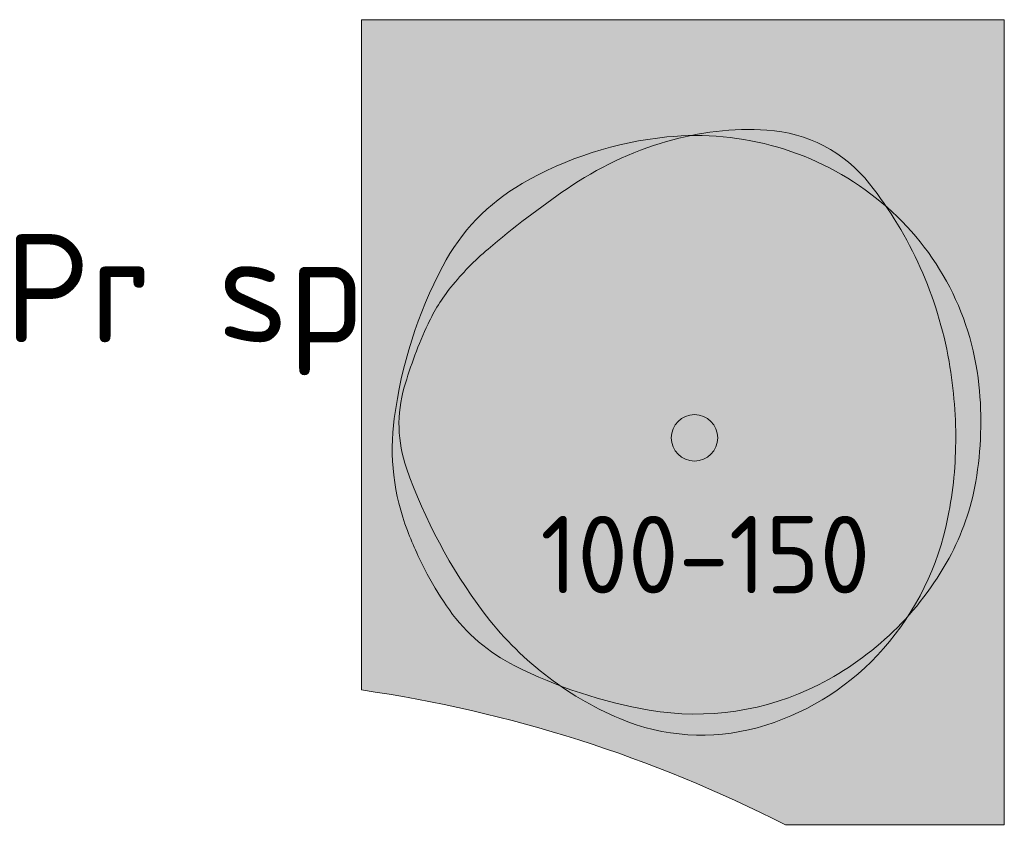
# Model space of a CAD drawing. Header units: metres. Extents: x 167415 to 168367, y 462435 to 462930.
# Tile 142 of 146: x 167899.14 to 167905.5, y 462702.96 to 462708.16. Entities that reach past the tile are written whole.
import ezdxf
from ezdxf.enums import TextEntityAlignment as Align

# ---------------------------------------------------------------- set-up
doc = ezdxf.new("R2010")
doc.units = ezdxf.units.M
doc.header["$LTSCALE"] = 0.2
for name, color, linetype, lineweight in [('N-PV-GR-BOOM-afmeting', 90, 'Continuous', 25), ('N-PV-GR-BOOM-GROND-S', 90, 'Continuous', 20), ('N_WE_GR_GRAS_WRM_RVA kruidenmengsel 2_B102-A', 141, 'Continuous', 18), ('N_WE_GR_GRAS_WRM_RVA kruidenmengsel 2_B102-G', 141, 'Continuous', 18)]:
    doc.layers.add(name, color=color, linetype=linetype, lineweight=lineweight)
doc.styles.add('NLCS-ISO-M200-T25', font='NLCS-ISO.ttf', dxfattribs={"height": 0.5})
doc.styles.add('NLCS-ISO-M200-T35', font='NLCS-ISO.ttf', dxfattribs={"height": 0.7})

# ---------------------------------------------------------------- blocks, each defined once
blk = doc.blocks.new('*U147')
blk.add_circle((0, 0), 0.15)
at = {"linetype": 'Continuous'}
for centre, radius, start, end in [((0.3543, 0.095), 1.8955, 86.58911, 106.36827), ((0.4127, 1.076), 0.9127, 38.20985, 86.5855), ((0.0581, -0.3918), 2.3463, 95.77431, 119.94779), ((0.4587, -0.2604), 2.2659, 106.36887, 124.44775), ((0.0104, 0.0794), 1.8726, 51.53933, 95.77345), ((-0.4509, 0.4917), 1.3267, 119.94747, 152.28452), ((2.7271, -3.5677), 6.2764, 124.44579, 130.30315), ((-0.895, 0.0465), 2.5771, 9.98315, 38.20995), ((0.0719, 0.1568), 1.7739, 6.02226, 51.53932), ((-0.1672, -0.1554), 1.8019, 130.30051, 141.24542), ((0.9913, -0.2659), 2.9557, 152.28514, 172.40039), ((-0.6609, 0.2409), 1.1688, 141.24437, 154.99062), ((0.8653, -0.471), 2.8529, 154.99236, 163.77852), ((-1.1857, -0.0046), 2.8722, 358.88831, 9.98335), ((-1.0541, 0.0874), 0.8539, 163.77968, 199.38278), ((-0.4294, 0.1039), 2.2779, 350.23007, 6.02322), ((-0.4767, -0.0701), 1.4748, 172.39963, 201.02847), ((-0.8376, -0.0114), 2.524, 347.04926, 358.8877), ((1.4069, 0.9532), 3.4628, 199.38194, 216.84656), ((0.241, -0.0116), 1.5977, 331.34738, 350.23032), ((0.5858, 0.3381), 2.613, 201.02354, 207.82164), ((-0.1279, -0.1746), 1.7958, 316.76218, 347.04987), ((-0.0964, 0.1728), 1.9821, 296.88013, 331.34799), ((0.0466, 0.0535), 2.0032, 207.82036, 215.58051), ((-0.6433, -0.44), 1.155, 215.58514, 243.38008), ((0.3557, 0.1655), 2.1492, 216.84673, 247.04623), ((-0.0394, -0.2578), 1.6744, 285.36856, 316.76312), ((0.2445, 1.3319), 3.1368, 243.38438, 260.14679), ((0.0075, -0.0323), 1.7522, 260.14572, 296.88071), ((0.0455, -0.567), 1.3537, 247.04717, 285.3699)]:
    blk.add_arc(centre, radius, start, end, dxfattribs=at)
at = {"style": 'NLCS-ISO-M200-T35'}
blk.add_attdef('#._SOORT_TYPE', text='', height=0.7, dxfattribs=at).set_placement((-4.453, 0.4053), align=Align.BOTTOM_LEFT)

msp = doc.modelspace()

# ---------------------------------------------------------------- hatches: boundary and pattern name
at = {"layer": 'N_WE_GR_GRAS_WRM_RVA kruidenmengsel 2_B102-A', "transparency": 33554687}
h = msp.add_hatch(color=256, dxfattribs=at)
h.dxf.hatch_style = 1
edge = h.paths.add_edge_path()
edge.add_line((167905.4954, 462708.1612), (167901.3454, 462708.1612))
edge.add_line((167901.3454, 462708.1612), (167901.3454, 462703.8328))
edge.add_arc((167900.082, 462695.1345), 8.7897, 62.92908, 81.7356, ccw=False)
edge.add_line((167904.0821, 462702.9612), (167905.4954, 462702.9612))
edge.add_line((167905.4954, 462702.9612), (167905.4954, 462708.1612))

# ---------------------------------------------------------------- linework, layer by layer
at = {"layer": 'N_WE_GR_GRAS_WRM_RVA kruidenmengsel 2_B102-G', "transparency": 33554687, "flags": 128}
msp.add_lwpolyline([(167905.4954, 462708.1612), (167901.3454, 462708.1612), (167901.3454, 462703.8328, -0.082244), (167904.0821, 462702.9612), (167905.4954, 462702.9612)], format="xyb", close=True, dxfattribs=at)

# ---------------------------------------------------------------- block references
at = {"layer": 'N-PV-GR-BOOM-GROND-S', "transparency": 33554687}
msp.add_blockref('*U147', (167903.4954, 462705.4612), dxfattribs=at).add_auto_attribs({'#._SOORT_TYPE': 'Pr sp'})

# ---------------------------------------------------------------- texts
at = {"layer": 'N-PV-GR-BOOM-afmeting', "ltscale": 0.8, "transparency": 33554687, "insert": (167902.5002, 462704.9567), "char_height": 0.5, "attachment_point": 1, "style": 'NLCS-ISO-M200-T25'}
msp.add_mtext_dynamic_manual_height_columns('100-150', width=5.62561, gutter_width=3, heights=[0], dxfattribs=at)

doc.saveas('drawing.dxf')
